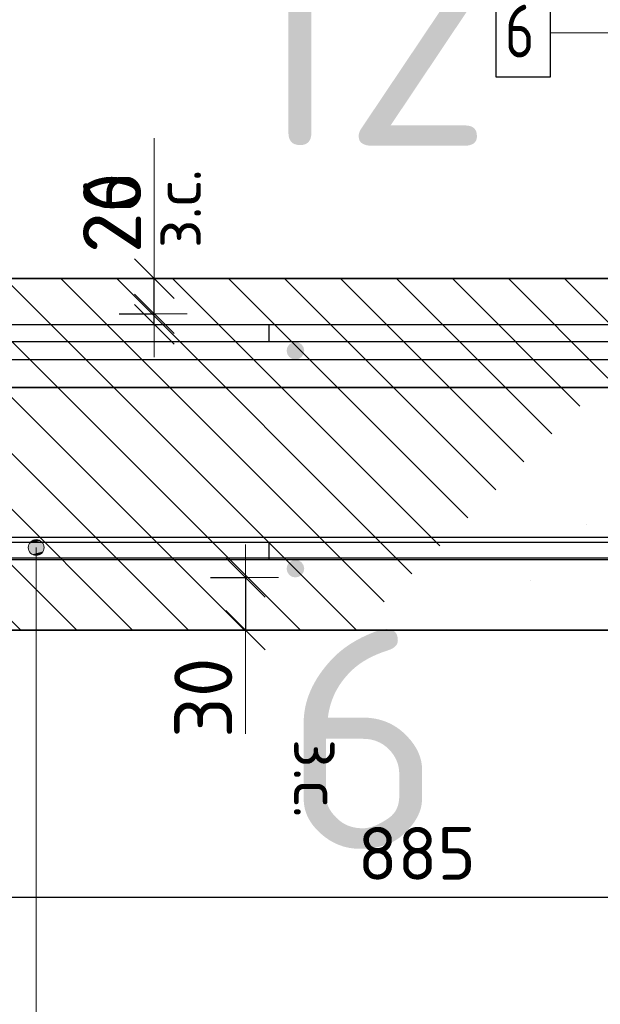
# Model space of a CAD drawing. Header units: metres. Extents: x -38 to 114, y -15 to 21.
# Tile 70 of 244: x 87.716 to 88.046, y -5.644 to -5.083. Entities that reach past the tile are written whole.
import ezdxf

# ---------------------------------------------------------------- set-up
doc = ezdxf.new("R2010")
doc.units = ezdxf.units.M
doc.header["$PDMODE"] = 65
for name, color, linetype, lineweight in [('XR$4$Арм. стержнями верхней зоны', 180, 'Continuous', 35), ('XR$4$Арм. стержнями нижней зоны', 180, 'Continuous', 35), ('XR$4$Арм.стержн. Арматура края', 96, 'Continuous', 35), ('XR$4$Арм.стержн. Хомут', 240, 'Continuous', 35), ('XR$4$Арм.стержн.горизонт. 1', 180, 'Continuous', 35), ('XR$4$Арм.стержн.горизонт. 2', 202, 'Continuous', 35), ('XR$4$Размерная линия (1)', 7, 'Continuous', 13), ('XR$4$Размерная линия_ общее', 7, 'Continuous', 13), ('XR$6$Арм. стержнями верхней зоны', 180, 'Continuous', 35), ('XR$6$Арм. стержнями нижней зоны', 180, 'Continuous', 35), ('XR$6$Арм.стержн. Арматура края', 96, 'Continuous', 35), ('XR$6$Арм.стержн. Хомут', 240, 'Continuous', 35), ('XR$6$Арм.стержн.горизонт. 1', 180, 'Continuous', 35), ('XR$6$Арм.стержн.горизонт. 2', 202, 'Continuous', 35), ('XR$6$Размерная линия (1)', 7, 'Continuous', 13), ('XR$6$Размерная линия_ общее', 7, 'Continuous', 13)]:
    doc.layers.add(name, color=color, linetype=linetype, lineweight=lineweight)
doc.styles.add('ISOCPEUR', font='txt')
doc.dimstyles.new('DIMSTYLE_11', dxfattribs={"dimtxt": 0.033, "dimasz": 0.0375, "dimexe": 0, "dimexo": 0, "dimgap": 0.0165, "dimtad": 2, "dimdec": 0, "dimlfac": 1000, "dimrnd": 1, "dimzin": 12, "dimdsep": 46, "dimtxsty": 'ISOCPEUR', "dimblk1": 'ALL_ML_STRICH', "dimblk2": 'ALL_ML_STRICH', "dimsah": 1, "dimcen": 0, "dimclrd": 7, "dimclre": 256, "dimclrt": 7, "dimadec": 0, "dimazin": 0, "dimtfac": 1, "dimtdec": 0, "dimtix": 1, "dimtmove": 2, "dimatfit": 3, "dimfxl": 0, "dimtvp": 1.2, "dimtzin": 0, "dimlwd": 0, "dimlwe": -3, "dimarcsym": 0})
doc.dimstyles.new('DIMSTYLE_24', dxfattribs={"dimtxt": 0.03, "dimasz": 0.03, "dimexe": 0, "dimexo": 0, "dimgap": 0.015, "dimtad": 2, "dimdec": 0, "dimlfac": 1000, "dimrnd": 5, "dimzin": 12, "dimdsep": 46, "dimtxsty": 'ISOCPEUR', "dimblk1": 'ALL_ML_STRICH', "dimblk2": 'ALL_ML_STRICH', "dimsah": 1, "dimcen": 0, "dimclrd": 7, "dimclre": 256, "dimclrt": 7, "dimadec": 0, "dimazin": 0, "dimtfac": 1, "dimtdec": 0, "dimtix": 1, "dimtmove": 2, "dimatfit": 3, "dimfxl": 0, "dimtzin": 0, "dimlwd": 0, "dimlwe": -3, "dimarcsym": 0})
pattern_1 = [(135, (0, 0), (-0.031819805, -0.031819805), [0.4, -0.05, 0, -0.05]), (135, (-0.01591, -0.01591), (-0.031819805, -0.031819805), [0.8, -0.1, 0.1, -0.1])]

# ---------------------------------------------------------------- blocks, each defined once
blk = doc.blocks.new('ALL_ML_STRICH')
at = {"color": 0, "linetype": 'ByBlock', "lineweight": -2}
for p, q in [((0, -0.5), (0, 0.5)), ((-0.3, -0.3), (0.3, 0.3)), ((-1, 0), (0.5, 0))]:
    blk.add_line(p, q, dxfattribs=at)
blk = doc.blocks.new('*D425')
at = {"layer": 'DEFPOINTS', "color": 7, "linetype": 'Continuous', "lineweight": 13, "transparency": 33554687}
for p in [(87.80471, -5.40081), (87.8447, -5.40081), (87.80471, -5.43081)]:
    blk.add_point(p, dxfattribs=at)
at = {"layer": 'XR$4$Размерная линия_ общее', "color": 253, "linetype": 'Continuous', "lineweight": -2, "true_color": 0xa0a0a0, "transparency": 33554687}
for p, q in [((87.82471, -5.40081), (87.8447, -5.40081)), ((87.82471, -5.43081), (87.8447, -5.43081))]:
    blk.add_line(p, q, dxfattribs=at)
at = {"layer": 'XR$4$Размерная линия_ общее', "color": 7, "linetype": 'Continuous', "lineweight": -2, "transparency": 33554687}
blk.add_line((87.8447, -5.40081), (87.8447, -5.43081), dxfattribs=at)
at = {"layer": 'XR$4$Размерная линия_ общее', "color": 7, "linetype": 'Continuous', "lineweight": 13, "transparency": 33554687, "xscale": 0.0375, "yscale": 0.0375, "zscale": 0.0375}
for p, rotation in [((87.8447, -5.40081), 90), ((87.8447, -5.43081), 270)]:
    blk.add_blockref('ALL_ML_STRICH', p, dxfattribs=dict(at, rotation=rotation))
at = {"layer": 'XR$4$Размерная линия_ общее', "color": 7, "linetype": 'Continuous', "lineweight": 13, "transparency": 33554687, "insert": (87.8207, -5.46923), "char_height": 0.033, "width": 0.066, "attachment_point": 5, "rotation": 90, "style": 'ISOCPEUR'}
blk.add_mtext('\\A1;{30}', dxfattribs=at)
at = {"layer": 'XR$4$Размерная линия_ общее', "color": 7, "linetype": 'Continuous', "lineweight": 13, "transparency": 33554687, "insert": (87.89924, -5.49272), "char_height": 0.027, "width": 0.00135, "attachment_point": 1, "rotation": 270, "line_spacing_factor": 0.60241, "style": 'ISOCPEUR'}
blk.add_mtext('з.с.', dxfattribs=at)
blk = doc.blocks.new('*D471')
at = {"layer": 'DEFPOINTS', "color": 7, "linetype": 'Continuous', "lineweight": 13, "transparency": 33554687}
for p in [(87.75284, -5.23081), (87.75284, -5.25681), (87.79283, -5.25681)]:
    blk.add_point(p, dxfattribs=at)
at = {"layer": 'XR$4$Размерная линия_ общее', "color": 253, "linetype": 'Continuous', "lineweight": -2, "true_color": 0xa0a0a0, "transparency": 33554687}
for p, q in [((87.77284, -5.23081), (87.79283, -5.23081)), ((87.77284, -5.25681), (87.79283, -5.25681))]:
    blk.add_line(p, q, dxfattribs=at)
at = {"layer": 'XR$4$Размерная линия_ общее', "color": 7, "linetype": 'Continuous', "lineweight": -2, "transparency": 33554687}
blk.add_line((87.79283, -5.25681), (87.79283, -5.23081), dxfattribs=at)
at = {"layer": 'XR$4$Размерная линия_ общее', "color": 7, "linetype": 'Continuous', "lineweight": 13, "transparency": 33554687, "xscale": 0.0375, "yscale": 0.0375, "zscale": 0.0375}
for p, rotation in [((87.79283, -5.23081), 90), ((87.79283, -5.25681), 270)]:
    blk.add_blockref('ALL_ML_STRICH', p, dxfattribs=dict(at, rotation=rotation))
at = {"layer": 'XR$4$Размерная линия_ общее', "color": 7, "linetype": 'Continuous', "lineweight": 13, "transparency": 33554687, "insert": (87.79236, -5.21345), "char_height": 0.027, "width": 0.00135, "attachment_point": 1, "rotation": 90, "line_spacing_factor": 0.60241, "style": 'ISOCPEUR'}
blk.add_mtext('з.с.', dxfattribs=at)
at = {"layer": 'XR$4$Размерная линия_ общее', "color": 7, "linetype": 'Continuous', "lineweight": 13, "transparency": 33554687, "insert": (87.76883, -5.19308), "char_height": 0.033, "width": 0.066, "attachment_point": 5, "rotation": 90, "style": 'ISOCPEUR'}
blk.add_mtext('\\A1;{26}', dxfattribs=at)
blk = doc.blocks.new('*D482')
at = {"layer": 'DEFPOINTS', "color": 7, "linetype": 'Continuous', "lineweight": 13, "transparency": 33554687}
for p in [(87.49808, -5.37781), (88.38308, -5.43081), (87.49808, -5.58282)]:
    blk.add_point(p, dxfattribs=at)
at = {"layer": 'XR$4$Размерная линия (1)', "color": 9, "linetype": 'Continuous', "lineweight": -2, "true_color": 0xc7c7c7, "transparency": 33554687}
for p, q in [((87.49808, -5.39781), (87.49808, -5.58282)), ((88.38308, -5.45081), (88.38308, -5.58282))]:
    blk.add_line(p, q, dxfattribs=at)
at = {"layer": 'XR$4$Размерная линия (1)', "color": 7, "linetype": 'Continuous', "lineweight": -2, "transparency": 33554687}
blk.add_line((87.49808, -5.58282), (88.38308, -5.58282), dxfattribs=at)
at = {"layer": 'XR$4$Размерная линия (1)', "color": 7, "linetype": 'Continuous', "lineweight": 13, "transparency": 33554687, "xscale": 0.03, "yscale": 0.03, "zscale": 0.03, "rotation": 180}
blk.add_blockref('ALL_ML_STRICH', (87.49808, -5.58282), dxfattribs=at)
at = {"layer": 'XR$4$Размерная линия (1)', "color": 7, "linetype": 'Continuous', "lineweight": 13, "transparency": 33554687, "xscale": 0.03, "yscale": 0.03, "zscale": 0.03}
blk.add_blockref('ALL_ML_STRICH', (88.38308, -5.58282), dxfattribs=at)
at = {"layer": 'XR$4$Размерная линия (1)', "color": 7, "linetype": 'Continuous', "lineweight": 13, "transparency": 33554687, "insert": (87.94208, -5.55782), "char_height": 0.03, "width": 0.09, "attachment_point": 5, "style": 'ISOCPEUR'}
blk.add_mtext('\\A1;{885}', dxfattribs=at)
blk = doc.blocks.new('*D725')
at = {"layer": 'DEFPOINTS', "color": 7, "linetype": 'Continuous', "lineweight": 13, "transparency": 33554687}
for p in [(87.75284, -5.23081), (87.75284, -5.25081), (87.79283, -5.25081)]:
    blk.add_point(p, dxfattribs=at)
at = {"layer": 'XR$6$Размерная линия_ общее', "color": 253, "linetype": 'Continuous', "lineweight": -2, "true_color": 0xa0a0a0, "transparency": 33554687}
for p, q in [((87.77284, -5.23081), (87.79283, -5.23081)), ((87.77284, -5.25081), (87.79283, -5.25081))]:
    blk.add_line(p, q, dxfattribs=at)
at = {"layer": 'XR$6$Размерная линия_ общее', "color": 7, "linetype": 'Continuous', "lineweight": -2, "transparency": 33554687}
blk.add_line((87.79283, -5.25081), (87.79283, -5.23081), dxfattribs=at)
at = {"layer": 'XR$6$Размерная линия_ общее', "color": 7, "linetype": 'Continuous', "lineweight": 13, "transparency": 33554687, "xscale": 0.0375, "yscale": 0.0375, "zscale": 0.0375}
for p, rotation in [((87.79283, -5.23081), 90), ((87.79283, -5.25081), 270)]:
    blk.add_blockref('ALL_ML_STRICH', p, dxfattribs=dict(at, rotation=rotation))
at = {"layer": 'XR$6$Размерная линия_ общее', "color": 7, "linetype": 'Continuous', "lineweight": 13, "transparency": 33554687, "insert": (87.79236, -5.21345), "char_height": 0.027, "width": 0.00135, "attachment_point": 1, "rotation": 90, "line_spacing_factor": 0.60241, "style": 'ISOCPEUR'}
blk.add_mtext('з.с.', dxfattribs=at)
at = {"layer": 'XR$6$Размерная линия_ общее', "color": 7, "linetype": 'Continuous', "lineweight": 13, "transparency": 33554687, "insert": (87.76883, -5.19308), "char_height": 0.033, "width": 0.066, "attachment_point": 5, "rotation": 90, "style": 'ISOCPEUR'}
blk.add_mtext('\\A1;{20}', dxfattribs=at)
blk = doc.blocks.new('*D726')
at = {"layer": 'DEFPOINTS', "color": 7, "linetype": 'Continuous', "lineweight": 13, "transparency": 33554687}
for p in [(87.80471, -5.40081), (87.8447, -5.40081), (87.80471, -5.43081)]:
    blk.add_point(p, dxfattribs=at)
at = {"layer": 'XR$6$Размерная линия_ общее', "color": 253, "linetype": 'Continuous', "lineweight": -2, "true_color": 0xa0a0a0, "transparency": 33554687}
for p, q in [((87.82471, -5.40081), (87.8447, -5.40081)), ((87.82471, -5.43081), (87.8447, -5.43081))]:
    blk.add_line(p, q, dxfattribs=at)
at = {"layer": 'XR$6$Размерная линия_ общее', "color": 7, "linetype": 'Continuous', "lineweight": -2, "transparency": 33554687}
blk.add_line((87.8447, -5.40081), (87.8447, -5.43081), dxfattribs=at)
at = {"layer": 'XR$6$Размерная линия_ общее', "color": 7, "linetype": 'Continuous', "lineweight": 13, "transparency": 33554687, "xscale": 0.0375, "yscale": 0.0375, "zscale": 0.0375}
for p, rotation in [((87.8447, -5.40081), 90), ((87.8447, -5.43081), 270)]:
    blk.add_blockref('ALL_ML_STRICH', p, dxfattribs=dict(at, rotation=rotation))
at = {"layer": 'XR$6$Размерная линия_ общее', "color": 7, "linetype": 'Continuous', "lineweight": 13, "transparency": 33554687, "insert": (87.8207, -5.46923), "char_height": 0.033, "width": 0.066, "attachment_point": 5, "rotation": 90, "style": 'ISOCPEUR'}
blk.add_mtext('\\A1;{30}', dxfattribs=at)
at = {"layer": 'XR$6$Размерная линия_ общее', "color": 7, "linetype": 'Continuous', "lineweight": 13, "transparency": 33554687, "insert": (87.89924, -5.49272), "char_height": 0.027, "width": 0.00135, "attachment_point": 1, "rotation": 270, "line_spacing_factor": 0.60241, "style": 'ISOCPEUR'}
blk.add_mtext('з.с.', dxfattribs=at)
blk = doc.blocks.new('*D738')
at = {"layer": 'DEFPOINTS', "color": 7, "linetype": 'Continuous', "lineweight": 13, "transparency": 33554687}
for p in [(87.49808, -5.37781), (88.38308, -5.43081), (87.49808, -5.58282)]:
    blk.add_point(p, dxfattribs=at)
at = {"layer": 'XR$6$Размерная линия (1)', "color": 9, "linetype": 'Continuous', "lineweight": -2, "true_color": 0xc7c7c7, "transparency": 33554687}
for p, q in [((87.49808, -5.39781), (87.49808, -5.58282)), ((88.38308, -5.45081), (88.38308, -5.58282))]:
    blk.add_line(p, q, dxfattribs=at)
at = {"layer": 'XR$6$Размерная линия (1)', "color": 7, "linetype": 'Continuous', "lineweight": -2, "transparency": 33554687}
blk.add_line((87.49808, -5.58282), (88.38308, -5.58282), dxfattribs=at)
at = {"layer": 'XR$6$Размерная линия (1)', "color": 7, "linetype": 'Continuous', "lineweight": 13, "transparency": 33554687, "xscale": 0.03, "yscale": 0.03, "zscale": 0.03, "rotation": 180}
blk.add_blockref('ALL_ML_STRICH', (87.49808, -5.58282), dxfattribs=at)
at = {"layer": 'XR$6$Размерная линия (1)', "color": 7, "linetype": 'Continuous', "lineweight": 13, "transparency": 33554687, "xscale": 0.03, "yscale": 0.03, "zscale": 0.03}
blk.add_blockref('ALL_ML_STRICH', (88.38308, -5.58282), dxfattribs=at)
at = {"layer": 'XR$6$Размерная линия (1)', "color": 7, "linetype": 'Continuous', "lineweight": 13, "transparency": 33554687, "insert": (87.94208, -5.55782), "char_height": 0.03, "width": 0.09, "attachment_point": 5, "style": 'ISOCPEUR'}
blk.add_mtext('\\A1;{885}', dxfattribs=at)

msp = doc.modelspace()

# ---------------------------------------------------------------- hatches: boundary and pattern name
at = {"linetype": 'Continuous', "lineweight": 13, "transparency": 33554687}
h = msp.add_hatch(dxfattribs=at)
h.set_pattern_fill('__________540', scale=0.015, style=0, pattern_type=2)
h.set_pattern_definition(pattern_1)
h.paths.add_polyline_path([(88.38308, -5.43081), (88.38308, -5.23081), (87.19134, -5.23081), (87.19134, -5.43081)], flags=0)
h = msp.add_hatch(dxfattribs=at)
h.set_pattern_fill('__________540', scale=0.015, style=0, pattern_type=2)
h.set_pattern_definition(pattern_1)
h.paths.add_polyline_path([(88.38308, -5.43081), (88.38308, -5.23081), (87.19134, -5.23081), (87.19134, -5.43081)], flags=0)
at = {"layer": 'XR$4$Арм. стержнями верхней зоны', "linetype": 'Continuous', "lineweight": 50, "transparency": 33554687}
msp.add_hatch(color=4, dxfattribs=at).paths.add_polyline_path([(87.87808, -5.27181), (87.8777, -5.2699), (87.87662, -5.26827), (87.875, -5.26719), (87.87308, -5.26681), (87.87117, -5.26719), (87.86955, -5.26827), (87.86846, -5.2699), (87.86808, -5.27181), (87.86846, -5.27372), (87.86955, -5.27535), (87.87117, -5.27643), (87.87308, -5.27681), (87.875, -5.27643), (87.87662, -5.27535), (87.8777, -5.27372)])
at = {"layer": 'XR$4$Арм. стержнями нижней зоны', "linetype": 'Continuous', "lineweight": 50, "transparency": 33554687}
msp.add_hatch(color=4, dxfattribs=at).paths.add_polyline_path([(87.87808, -5.39581), (87.8777, -5.3939), (87.87662, -5.39227), (87.875, -5.39119), (87.87308, -5.39081), (87.87117, -5.39119), (87.86955, -5.39227), (87.86846, -5.3939), (87.86808, -5.39581), (87.86846, -5.39772), (87.86955, -5.39935), (87.87117, -5.40043), (87.87308, -5.40081), (87.875, -5.40043), (87.87662, -5.39935), (87.8777, -5.39772)])
at = {"layer": 'XR$4$Арм.стержн.горизонт. 2', "linetype": 'Continuous', "lineweight": 13, "transparency": 33554687}
for points in [[(87.72118, -5.38381), (87.73018, -5.38381), (87.72955, -5.38156)], [(87.72118, -5.38381), (87.72955, -5.38156), (87.72181, -5.38156)], [(87.72118, -5.38381), (87.73018, -5.38381), (87.72955, -5.38156)], [(87.72118, -5.38381), (87.72955, -5.38156), (87.72181, -5.38156)], [(87.72181, -5.38156), (87.72955, -5.38156), (87.72793, -5.37994)], [(87.72181, -5.38156), (87.72793, -5.37994), (87.72343, -5.37994)], [(87.72181, -5.38156), (87.72955, -5.38156), (87.72793, -5.37994)], [(87.72181, -5.38156), (87.72793, -5.37994), (87.72343, -5.37994)], [(87.72343, -5.37994), (87.72793, -5.37994), (87.72568, -5.37931)], [(87.72343, -5.37994), (87.72793, -5.37994), (87.72568, -5.37931)], [(87.72181, -5.38606), (87.73018, -5.38381), (87.72118, -5.38381)], [(87.72181, -5.38606), (87.73018, -5.38381), (87.72118, -5.38381)], [(87.72181, -5.38606), (87.72955, -5.38606), (87.73018, -5.38381)], [(87.72181, -5.38606), (87.72955, -5.38606), (87.73018, -5.38381)], [(87.72343, -5.38768), (87.72955, -5.38606), (87.72181, -5.38606)], [(87.72343, -5.38768), (87.72955, -5.38606), (87.72181, -5.38606)], [(87.72343, -5.38768), (87.72793, -5.38768), (87.72955, -5.38606)], [(87.72343, -5.38768), (87.72793, -5.38768), (87.72955, -5.38606)], [(87.72793, -5.38768), (87.72343, -5.38768), (87.72568, -5.38831)], [(87.72793, -5.38768), (87.72343, -5.38768), (87.72568, -5.38831)]]:
    msp.add_hatch(color=7, dxfattribs=at).paths.add_polyline_path(points)
at = {"layer": 'XR$6$Арм. стержнями верхней зоны', "linetype": 'Continuous', "lineweight": 50, "transparency": 33554687}
msp.add_hatch(color=4, dxfattribs=at).paths.add_polyline_path([(87.87808, -5.27181), (87.8777, -5.2699), (87.87662, -5.26827), (87.875, -5.26719), (87.87308, -5.26681), (87.87117, -5.26719), (87.86955, -5.26827), (87.86846, -5.2699), (87.86808, -5.27181), (87.86846, -5.27372), (87.86955, -5.27535), (87.87117, -5.27643), (87.87308, -5.27681), (87.875, -5.27643), (87.87662, -5.27535), (87.8777, -5.27372)])
at = {"layer": 'XR$6$Арм. стержнями нижней зоны', "linetype": 'Continuous', "lineweight": 50, "transparency": 33554687}
msp.add_hatch(color=4, dxfattribs=at).paths.add_polyline_path([(87.87808, -5.39581), (87.8777, -5.3939), (87.87662, -5.39227), (87.875, -5.39119), (87.87308, -5.39081), (87.87117, -5.39119), (87.86955, -5.39227), (87.86846, -5.3939), (87.86808, -5.39581), (87.86846, -5.39772), (87.86955, -5.39935), (87.87117, -5.40043), (87.87308, -5.40081), (87.875, -5.40043), (87.87662, -5.39935), (87.8777, -5.39772)])
at = {"layer": 'XR$6$Арм.стержн.горизонт. 2', "linetype": 'Continuous', "lineweight": 13, "transparency": 33554687}
for points in [[(87.72118, -5.38381), (87.73018, -5.38381), (87.72955, -5.38156)], [(87.72118, -5.38381), (87.72955, -5.38156), (87.72181, -5.38156)], [(87.72118, -5.38381), (87.73018, -5.38381), (87.72955, -5.38156)], [(87.72118, -5.38381), (87.72955, -5.38156), (87.72181, -5.38156)], [(87.72181, -5.38156), (87.72955, -5.38156), (87.72793, -5.37994)], [(87.72181, -5.38156), (87.72793, -5.37994), (87.72343, -5.37994)], [(87.72181, -5.38156), (87.72955, -5.38156), (87.72793, -5.37994)], [(87.72181, -5.38156), (87.72793, -5.37994), (87.72343, -5.37994)], [(87.72343, -5.37994), (87.72793, -5.37994), (87.72568, -5.37931)], [(87.72343, -5.37994), (87.72793, -5.37994), (87.72568, -5.37931)], [(87.72181, -5.38606), (87.73018, -5.38381), (87.72118, -5.38381)], [(87.72181, -5.38606), (87.73018, -5.38381), (87.72118, -5.38381)], [(87.72181, -5.38606), (87.72955, -5.38606), (87.73018, -5.38381)], [(87.72181, -5.38606), (87.72955, -5.38606), (87.73018, -5.38381)], [(87.72343, -5.38768), (87.72955, -5.38606), (87.72181, -5.38606)], [(87.72343, -5.38768), (87.72955, -5.38606), (87.72181, -5.38606)], [(87.72343, -5.38768), (87.72793, -5.38768), (87.72955, -5.38606)], [(87.72343, -5.38768), (87.72793, -5.38768), (87.72955, -5.38606)], [(87.72793, -5.38768), (87.72343, -5.38768), (87.72568, -5.38831)], [(87.72793, -5.38768), (87.72343, -5.38768), (87.72568, -5.38831)]]:
    msp.add_hatch(color=7, dxfattribs=at).paths.add_polyline_path(points)

# ---------------------------------------------------------------- linework, layer by layer
at = {"color": 7, "linetype": 'Continuous', "lineweight": 13, "transparency": 33554687}
for p, q in [((87.79283, -5.23081), (87.79283, -5.15081)), ((87.79283, -5.23081), (87.79283, -5.17081)), ((89.96143, -5.29271), (80.71143, -5.29271)), ((87.8447, -5.43081), (87.8447, -5.48981)), ((87.8447, -5.43081), (87.8447, -5.48981))]:
    msp.add_line(p, q, dxfattribs=at)
at = {"color": 7, "linetype": 'Continuous', "lineweight": 35, "transparency": 33554687}
for p, q in [((88.38308, -5.23081), (87.19134, -5.23081)), ((88.38308, -5.23081), (87.19134, -5.23081)), ((80.71143, -5.29271), (89.96143, -5.29271)), ((89.96143, -5.29271), (80.71143, -5.29271)), ((87.19134, -5.43081), (88.38308, -5.43081)), ((87.19134, -5.43081), (88.38308, -5.43081))]:
    msp.add_line(p, q, dxfattribs=at)
at = {"layer": 'XR$4$Арм. стержнями верхней зоны', "color": 4, "linetype": 'Continuous', "lineweight": 25, "transparency": 33554687}
msp.add_lwpolyline([(87.18634, -5.25681), (88.35808, -5.25681), (88.35808, -5.26681), (87.18634, -5.26681), (87.18634, -5.25681)], dxfattribs=at)
msp.add_lwpolyline([(87.18634, -5.25681), (88.35808, -5.25681), (88.35808, -5.26681), (87.18634, -5.26681), (87.18634, -5.25681)], dxfattribs=at)
at = {"layer": 'XR$4$Арм. стержнями нижней зоны', "color": 4, "linetype": 'Continuous', "lineweight": 25, "transparency": 33554687}
msp.add_lwpolyline([(87.18634, -5.38081), (88.35808, -5.38081), (88.35808, -5.39081), (87.18634, -5.39081), (87.18634, -5.38081)], dxfattribs=at)
msp.add_lwpolyline([(87.18634, -5.38081), (88.35808, -5.38081), (88.35808, -5.39081), (87.18634, -5.39081), (87.18634, -5.38081)], dxfattribs=at)
at = {"layer": 'XR$4$Арм.стержн. Арматура края', "color": 4, "linetype": 'Continuous', "lineweight": 25, "transparency": 33554687}
for points in [[(88.32883, -5.26681), (87.85808, -5.26681), (87.85808, -5.25681), (88.32952, -5.25681)], [(88.32883, -5.26681), (87.85808, -5.26681), (87.85808, -5.25681), (88.32952, -5.25681)], [(87.85808, -5.38081), (88.32883, -5.38081)], [(88.32952, -5.39081), (87.85808, -5.39081), (87.85808, -5.38081)], [(87.85808, -5.38081), (88.32883, -5.38081)], [(88.32952, -5.39081), (87.85808, -5.39081), (87.85808, -5.38081)]]:
    msp.add_lwpolyline(points, dxfattribs=at)
at = {"layer": 'XR$4$Арм.стержн. Хомут', "color": 7, "linetype": 'Continuous', "lineweight": 13, "transparency": 33554687}
msp.add_line((88.01811, -5.09093), (88.38211, -5.09093), dxfattribs=at)
at = {"layer": 'XR$4$Арм.стержн. Хомут', "color": 7, "linetype": 'Continuous', "lineweight": 25, "transparency": 33554687}
msp.add_lwpolyline([(87.98711, -5.11593), (88.01811, -5.11593), (88.01811, -5.06593), (87.98711, -5.06593), (87.98711, -5.11593)], dxfattribs=at)
at = {"layer": 'XR$4$Арм.стержн.горизонт. 1', "color": 7, "linetype": 'Continuous', "lineweight": 25, "transparency": 33554687}
msp.add_lwpolyline([(89.60308, -5.29281), (87.26308, -5.29281), (87.26308, -5.27681), (89.60308, -5.27681), (89.60308, -5.29281)], dxfattribs=at)
msp.add_lwpolyline([(89.60308, -5.29281), (87.26308, -5.29281), (87.26308, -5.27681), (89.60308, -5.27681), (89.60308, -5.29281)], dxfattribs=at)
at = {"layer": 'XR$4$Арм.стержн.горизонт. 2', "color": 7, "linetype": 'Continuous', "lineweight": 13, "transparency": 33554687}
for p, q in [((87.72568, -5.37931), (87.72568, -5.37931)), ((87.72568, -5.37931), (87.72568, -5.37931)), ((87.72118, -5.38381), (87.72118, -5.38381)), ((87.72118, -5.38381), (87.72118, -5.38381)), ((87.72568, -5.69038), (87.72568, -5.38381)), ((87.72568, -5.69038), (87.72568, -5.38381)), ((87.72568, -5.38831), (87.72568, -5.38831)), ((87.72568, -5.38831), (87.72568, -5.38831)), ((87.73018, -5.38381), (87.73018, -5.38381)), ((87.73018, -5.38381), (87.73018, -5.38381))]:
    msp.add_line(p, q, dxfattribs=at)
at = {"layer": 'XR$4$Арм.стержн.горизонт. 2', "color": 34, "linetype": 'Continuous', "lineweight": 25, "transparency": 33554687}
msp.add_lwpolyline([(87.49808, -5.37781), (89.44808, -5.37781), (89.44808, -5.38981), (87.49808, -5.38981), (87.49808, -5.37781)], dxfattribs=at)
msp.add_lwpolyline([(87.49808, -5.37781), (89.44808, -5.37781), (89.44808, -5.38981), (87.49808, -5.38981), (87.49808, -5.37781)], dxfattribs=at)
at = {"layer": 'XR$4$Арм.стержн.горизонт. 2', "color": 7, "linetype": 'Continuous', "lineweight": 13, "transparency": 33554687}
msp.add_circle((87.72568, -5.38381), 0.0045, dxfattribs=at)
msp.add_circle((87.72568, -5.38381), 0.0045, dxfattribs=at)
at = {"layer": 'XR$6$Арм. стержнями верхней зоны', "color": 4, "linetype": 'Continuous', "lineweight": 25, "transparency": 33554687}
msp.add_lwpolyline([(87.18634, -5.25681), (88.35808, -5.25681), (88.35808, -5.26681), (87.18634, -5.26681), (87.18634, -5.25681)], dxfattribs=at)
msp.add_lwpolyline([(87.18634, -5.25681), (88.35808, -5.25681), (88.35808, -5.26681), (87.18634, -5.26681), (87.18634, -5.25681)], dxfattribs=at)
at = {"layer": 'XR$6$Арм. стержнями нижней зоны', "color": 4, "linetype": 'Continuous', "lineweight": 25, "transparency": 33554687}
msp.add_lwpolyline([(87.18634, -5.38081), (88.35808, -5.38081), (88.35808, -5.39081), (87.18634, -5.39081), (87.18634, -5.38081)], dxfattribs=at)
msp.add_lwpolyline([(87.18634, -5.38081), (88.35808, -5.38081), (88.35808, -5.39081), (87.18634, -5.39081), (87.18634, -5.38081)], dxfattribs=at)
at = {"layer": 'XR$6$Арм.стержн. Арматура края', "color": 4, "linetype": 'Continuous', "lineweight": 25, "transparency": 33554687}
for points in [[(88.32883, -5.26681), (87.85808, -5.26681), (87.85808, -5.25681), (88.32952, -5.25681)], [(88.32883, -5.26681), (87.85808, -5.26681), (87.85808, -5.25681), (88.32952, -5.25681)], [(87.85808, -5.38081), (88.32883, -5.38081)], [(88.32952, -5.39081), (87.85808, -5.39081), (87.85808, -5.38081)], [(87.85808, -5.38081), (88.32883, -5.38081)], [(88.32952, -5.39081), (87.85808, -5.39081), (87.85808, -5.38081)]]:
    msp.add_lwpolyline(points, dxfattribs=at)
at = {"layer": 'XR$6$Арм.стержн. Хомут', "color": 7, "linetype": 'Continuous', "lineweight": 13, "transparency": 33554687}
msp.add_line((88.01811, -5.09093), (88.38211, -5.09093), dxfattribs=at)
at = {"layer": 'XR$6$Арм.стержн. Хомут', "color": 7, "linetype": 'Continuous', "lineweight": 25, "transparency": 33554687}
msp.add_lwpolyline([(87.98711, -5.11593), (88.01811, -5.11593), (88.01811, -5.06593), (87.98711, -5.06593), (87.98711, -5.11593)], dxfattribs=at)
at = {"layer": 'XR$6$Арм.стержн.горизонт. 1', "color": 7, "linetype": 'Continuous', "lineweight": 25, "transparency": 33554687}
msp.add_lwpolyline([(89.60308, -5.29281), (87.26308, -5.29281), (87.26308, -5.27681), (89.60308, -5.27681), (89.60308, -5.29281)], dxfattribs=at)
msp.add_lwpolyline([(89.60308, -5.29281), (87.26308, -5.29281), (87.26308, -5.27681), (89.60308, -5.27681), (89.60308, -5.29281)], dxfattribs=at)
at = {"layer": 'XR$6$Арм.стержн.горизонт. 2', "color": 7, "linetype": 'Continuous', "lineweight": 13, "transparency": 33554687}
for p, q in [((87.72568, -5.37931), (87.72568, -5.37931)), ((87.72568, -5.37931), (87.72568, -5.37931)), ((87.72118, -5.38381), (87.72118, -5.38381)), ((87.72118, -5.38381), (87.72118, -5.38381)), ((87.72568, -5.69038), (87.72568, -5.38381)), ((87.72568, -5.69038), (87.72568, -5.38381)), ((87.72568, -5.38831), (87.72568, -5.38831)), ((87.72568, -5.38831), (87.72568, -5.38831)), ((87.73018, -5.38381), (87.73018, -5.38381)), ((87.73018, -5.38381), (87.73018, -5.38381))]:
    msp.add_line(p, q, dxfattribs=at)
at = {"layer": 'XR$6$Арм.стержн.горизонт. 2', "color": 34, "linetype": 'Continuous', "lineweight": 25, "transparency": 33554687}
msp.add_lwpolyline([(87.49808, -5.37781), (89.44808, -5.37781), (89.44808, -5.38981), (87.49808, -5.38981), (87.49808, -5.37781)], dxfattribs=at)
msp.add_lwpolyline([(87.49808, -5.37781), (89.44808, -5.37781), (89.44808, -5.38981), (87.49808, -5.38981), (87.49808, -5.37781)], dxfattribs=at)
at = {"layer": 'XR$6$Арм.стержн.горизонт. 2', "color": 7, "linetype": 'Continuous', "lineweight": 13, "transparency": 33554687}
msp.add_circle((87.72568, -5.38381), 0.0045, dxfattribs=at)
msp.add_circle((87.72568, -5.38381), 0.0045, dxfattribs=at)

# ---------------------------------------------------------------- texts
at = {"color": 7, "linetype": 'Continuous', "lineweight": 35, "transparency": 33554687, "char_height": 0.0625, "attachment_point": 5, "style": 'ISOCPEUR'}
for s, insert, width in [('\\A1;{\\fISOCPEUR|i0|b0;\\H0.125000;\\W1.000000;\\C7;12}\\P', (87.91143, -5.09271), 0.196875), ('\\A1;{\\fISOCPEUR|i0|b0;\\H0.125000;\\W1.000000;\\C7;6}\\P', (87.91143, -5.49271), 0.1361111)]:
    msp.add_mtext(s, dxfattribs=dict(at, insert=insert, width=width))
at = {"layer": 'XR$4$Арм.стержн. Хомут', "color": 7, "linetype": 'Continuous', "lineweight": 25, "transparency": 33554687, "insert": (87.99211, -5.10493), "char_height": 0.03, "width": 0.0326407, "attachment_point": 7, "style": 'ISOCPEUR'}
msp.add_mtext('\\W0.78;6', dxfattribs=at)
at = {"layer": 'XR$6$Арм.стержн. Хомут', "color": 7, "linetype": 'Continuous', "lineweight": 25, "transparency": 33554687, "insert": (87.99211, -5.10493), "char_height": 0.03, "width": 0.0326407, "attachment_point": 7, "style": 'ISOCPEUR'}
msp.add_mtext('\\W0.78;6', dxfattribs=at)

# ---------------------------------------------------------------- dimensions: what is measured, and where the dimension line sits
at = {"layer": 'XR$4$Размерная линия (1)', "color": 7, "linetype": 'Continuous', "lineweight": 13, "transparency": 33554687}
dim = msp.add_linear_dim(base=(88.38308, -5.58282), p1=(87.49808, -5.39781), p2=(88.38308, -5.45081), dimstyle='DIMSTYLE_24', override={"dimpost": '<>', "dimclrd": 7, "dimclre": 9, "dimclrt": 7, "dimlwd": 0, "dimlwe": 65533}, dxfattribs=at)
dim.commit()
dim.dimension.update_dxf_attribs({"geometry": '*D482', "text_midpoint": (87.94208, -5.55782), "dimtype": 160})
at = {"layer": 'XR$4$Размерная линия_ общее', "color": 7, "linetype": 'Continuous', "lineweight": 13, "transparency": 33554687}
for base, p1, p2, angle, picture, middle in [((87.79283, -5.23081), (87.77284, -5.25681), (87.77284, -5.23081), 90, '*D471', (87.76883, -5.19308)), ((87.8447, -5.43081), (87.82471, -5.40081), (87.82471, -5.43081), 270, '*D425', (87.8207, -5.46923))]:
    dim = msp.add_linear_dim(base=base, p1=p1, p2=p2, angle=angle, text='<>\\Xз.с.', dimstyle='DIMSTYLE_11', override={"dimpost": '<>', "dimclrd": 7, "dimclre": 253, "dimclrt": 7, "dimlwd": 0, "dimlwe": 65533}, dxfattribs=at)
    dim.commit()
    dim.dimension.update_dxf_attribs({"geometry": picture, "text_midpoint": middle, "dimtype": 160})
at = {"layer": 'XR$6$Размерная линия (1)', "color": 7, "linetype": 'Continuous', "lineweight": 13, "transparency": 33554687}
dim = msp.add_linear_dim(base=(88.38308, -5.58282), p1=(87.49808, -5.39781), p2=(88.38308, -5.45081), dimstyle='DIMSTYLE_24', override={"dimpost": '<>', "dimclrd": 7, "dimclre": 9, "dimclrt": 7, "dimlwd": 0, "dimlwe": 65533}, dxfattribs=at)
dim.commit()
dim.dimension.update_dxf_attribs({"geometry": '*D738', "text_midpoint": (87.94208, -5.55782), "dimtype": 160})
at = {"layer": 'XR$6$Размерная линия_ общее', "color": 7, "linetype": 'Continuous', "lineweight": 13, "transparency": 33554687}
for base, p1, p2, angle, picture, middle in [((87.79283, -5.23081), (87.77284, -5.25081), (87.77284, -5.23081), 90, '*D725', (87.76883, -5.19308)), ((87.8447, -5.43081), (87.82471, -5.40081), (87.82471, -5.43081), 270, '*D726', (87.8207, -5.46923))]:
    dim = msp.add_linear_dim(base=base, p1=p1, p2=p2, angle=angle, text='<>\\Xз.с.', dimstyle='DIMSTYLE_11', override={"dimpost": '<>', "dimclrd": 7, "dimclre": 253, "dimclrt": 7, "dimlwd": 0, "dimlwe": 65533}, dxfattribs=at)
    dim.commit()
    dim.dimension.update_dxf_attribs({"geometry": picture, "text_midpoint": middle, "dimtype": 160})

doc.saveas('drawing.dxf')
